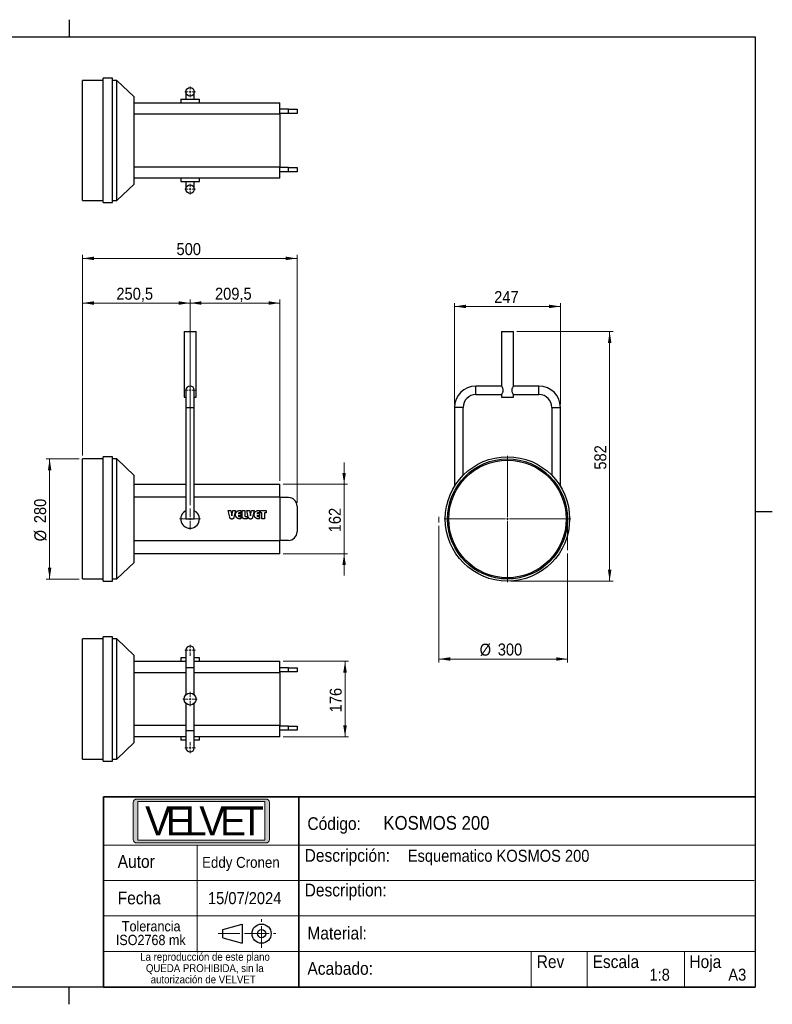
# Model space of a CAD drawing. Header units: millimetres. Extents: x 5 to 415, y 5 to 292.
# Tile 3 of 3: x 196 to 415, y 5 to 292. Entities that reach past the tile are written whole.
import ezdxf

# ---------------------------------------------------------------- set-up
doc = ezdxf.new("R2010")
doc.units = ezdxf.units.MM
for name, pattern in [('SLD-Centrada-simple', [10.16, 6.35, -1.27, 1.27, -1.27]), ('SLD-Centrada-trazos-largos', [19.05, 15.24, -1.27, 1.27, -1.27]), ('SLD-Continua', [0])]:
    doc.linetypes.add(name, pattern=pattern)
doc.styles.add('SLDTEXTSTYLE0', font='GOTHIC.TTF', dxfattribs={"width": 0.913})
doc.styles.add('SLDTEXTSTYLE1', font='Bauhaus Hv BT')
doc.dimstyles.new('SLDDIMSTYLE0', dxfattribs={"dimtxt": 3.5, "dimasz": 3.302, "dimexe": 0, "dimexo": 0.0625, "dimgap": 0.875, "dimtad": 1, "dimlfac": 8, "dimrnd": 1e-09, "dimzin": 12, "dimdsep": 46, "dimtxsty": 'SLDTEXTSTYLE0', "dimsah": 1, "dimcen": 0.09, "dimadec": 0, "dimazin": 3, "dimtfac": 1, "dimtofl": 0, "dimtmove": 0, "dimatfit": 3, "dimfxl": 1, "dimfrac": 2, "dimtolj": 1, "dimtzin": 12, "dimarcsym": 0})
doc.dimstyles.new('SLDDIMSTYLE1', dxfattribs={"dimtxt": 3.5, "dimasz": 3.302, "dimexe": 0, "dimexo": 0.0625, "dimgap": 0.875, "dimtad": 1, "dimlfac": 8, "dimrnd": 1e-09, "dimzin": 12, "dimdsep": 46, "dimtxsty": 'SLDTEXTSTYLE0', "dimsah": 1, "dimcen": 0.09, "dimadec": 0, "dimazin": 3, "dimtfac": 1, "dimtmove": 0, "dimatfit": 0, "dimfxl": 1, "dimfrac": 2, "dimtolj": 1, "dimtzin": 12, "dimarcsym": 0})

# ---------------------------------------------------------------- blocks, each defined once
blk = doc.blocks.new('_D')
at = {"color": 7, "linetype": 'SLD-Continua', "lineweight": 0}
for p, q in [((212.93, 163.97), (203.31, 163.97)), ((204.31, 128.97), (204.31, 163.97)), ((212.93, 128.97), (203.31, 128.97))]:
    blk.add_line(p, q, dxfattribs=at)
at = {"color": 7, "linetype": 'SLD-Continua', "lineweight": 18}
for points in [[(204.31, 163.97), (203.81, 160.67), (204.82, 160.67)], [(204.31, 128.97), (204.82, 132.27), (203.81, 132.27)]]:
    blk.add_solid(points, dxfattribs=at)
at = {"color": 7, "linetype": 'SLD-Continua', "lineweight": 18, "char_height": 3.5, "attachment_point": 1, "rotation": 90, "style": 'SLDTEXTSTYLE0'}
for s, insert in [('280', (199.79, 145.23)), ('%%c', (199.84, 139.95))]:
    blk.add_mtext(s, dxfattribs=dict(at, insert=insert))
blk = doc.blocks.new('_D_1')
at = {"color": 7, "linetype": 'SLD-Continua', "lineweight": 0}
for p, q in [((213.93, 164.97), (213.93, 223.42)), ((276.43, 222.42), (213.93, 222.42)), ((276.43, 151.22), (276.43, 223.42))]:
    blk.add_line(p, q, dxfattribs=at)
at = {"color": 7, "linetype": 'SLD-Continua', "lineweight": 18}
for points in [[(213.93, 222.42), (217.23, 221.91), (217.23, 222.93)], [(276.43, 222.42), (273.13, 222.93), (273.13, 221.91)]]:
    blk.add_solid(points, dxfattribs=at)
at = {"color": 7, "linetype": 'SLD-Continua', "lineweight": 18, "insert": (241.3, 226.89), "char_height": 3.5, "attachment_point": 1, "style": 'SLDTEXTSTYLE0'}
blk.add_mtext('500', dxfattribs=at)
blk = doc.blocks.new('_D_2')
at = {"color": 7, "linetype": 'SLD-Continua', "lineweight": 0}
for p, q in [((245.25, 150.5), (245.25, 210.41)), ((271.43, 157.6), (271.43, 210.41)), ((271.43, 209.41), (245.25, 209.41))]:
    blk.add_line(p, q, dxfattribs=at)
at = {"color": 7, "linetype": 'SLD-Continua', "lineweight": 18}
for points in [[(245.25, 209.41), (248.55, 208.9), (248.55, 209.92)], [(271.43, 209.41), (268.13, 209.92), (268.13, 208.9)]]:
    blk.add_solid(points, dxfattribs=at)
at = {"color": 7, "linetype": 'SLD-Continua', "lineweight": 18, "insert": (252.52, 213.88), "char_height": 3.5, "attachment_point": 1, "style": 'SLDTEXTSTYLE0'}
blk.add_mtext('209,5', dxfattribs=at)
blk = doc.blocks.new('_D_3')
at = {"color": 7, "linetype": 'SLD-Continua', "lineweight": 0}
for p, q in [((213.93, 164.97), (213.93, 210.41)), ((245.25, 150.5), (245.25, 210.41)), ((213.93, 209.41), (245.25, 209.41))]:
    blk.add_line(p, q, dxfattribs=at)
at = {"color": 7, "linetype": 'SLD-Continua', "lineweight": 18}
for points in [[(213.93, 209.41), (217.23, 208.9), (217.23, 209.92)], [(245.25, 209.41), (241.94, 209.92), (241.94, 208.9)]]:
    blk.add_solid(points, dxfattribs=at)
at = {"color": 7, "linetype": 'SLD-Continua', "lineweight": 18, "insert": (223.77, 213.88), "char_height": 3.5, "attachment_point": 1, "style": 'SLDTEXTSTYLE0'}
blk.add_mtext('250,5', dxfattribs=at)
blk = doc.blocks.new('_D_4')
at = {"color": 7, "linetype": 'SLD-Continua', "lineweight": 0}
for p, q in [((290.17, 156.6), (290.17, 162.95)), ((272.43, 156.6), (291.17, 156.6)), ((290.17, 136.35), (290.17, 156.6)), ((272.43, 136.35), (291.17, 136.35)), ((290.17, 136.35), (290.17, 130))]:
    blk.add_line(p, q, dxfattribs=at)
at = {"color": 7, "linetype": 'SLD-Continua', "lineweight": 18}
for points in [[(290.17, 156.6), (290.67, 159.9), (289.66, 159.9)], [(290.17, 136.35), (289.66, 133.04), (290.67, 133.04)]]:
    blk.add_solid(points, dxfattribs=at)
at = {"color": 7, "linetype": 'SLD-Continua', "lineweight": 18, "insert": (285.7, 142.59), "char_height": 3.5, "attachment_point": 1, "rotation": 90, "style": 'SLDTEXTSTYLE0'}
blk.add_mtext('162', dxfattribs=at)
blk = doc.blocks.new('SW_CENTERMARKSYMBOL_0')
at = {"color": 0, "linetype": 'SLD-Continua', "lineweight": 18}
for p, q in [((0, 0.625), (0, 3.03125)), ((-0.625, 0), (-3.03125, 0)), ((0, 0), (-0.3125, 0)), ((0, 0), (0, 0.3125)), ((0, 0), (0, -0.3125)), ((0, 0), (0.3125, 0)), ((0.625, 0), (3.03125, 0)), ((0, -0.625), (0, -3.03125))]:
    blk.add_line(p, q, dxfattribs=at)
blk = doc.blocks.new('SW_CENTERMARKSYMBOL_1')
at = {"color": 0, "linetype": 'SLD-Continua', "lineweight": 18}
for p, q in [((-0.625, 0), (-1.5625, 0)), ((0, 0), (-0.3125, 0)), ((0, 0.625), (0, 1.5625)), ((0, 0), (0, 0.3125)), ((0, 0), (0, -0.3125)), ((0, 0), (0.3125, 0)), ((0.625, 0), (1.5625, 0)), ((0, -0.625), (0, -1.5625))]:
    blk.add_line(p, q, dxfattribs=at)
blk = doc.blocks.new('_D_5')
at = {"color": 7, "linetype": 'SLD-Continua', "lineweight": 0}
for p, q in [((317.79, 144.49), (317.79, 104.65)), ((355.29, 136.41), (355.29, 104.65)), ((355.29, 105.65), (317.79, 105.65))]:
    blk.add_line(p, q, dxfattribs=at)
at = {"color": 7, "linetype": 'SLD-Continua', "lineweight": 18}
for points in [[(317.79, 105.65), (321.09, 105.14), (321.09, 106.16)], [(355.29, 105.65), (351.99, 106.16), (351.99, 105.14)]]:
    blk.add_solid(points, dxfattribs=at)
at = {"color": 7, "linetype": 'SLD-Continua', "lineweight": 18, "char_height": 3.5, "attachment_point": 1, "style": 'SLDTEXTSTYLE0'}
for s, insert in [('%%c', (329.68, 110.12)), ('300', (334.96, 110.17))]:
    blk.add_mtext(s, dxfattribs=dict(at, insert=insert))
blk = doc.blocks.new('_D_6')
at = {"color": 7, "linetype": 'SLD-Continua', "lineweight": 0}
for p, q in [((322.35, 179.97), (322.35, 209.42)), ((322.35, 208.42), (353.23, 208.42)), ((353.23, 179.97), (353.23, 209.42))]:
    blk.add_line(p, q, dxfattribs=at)
at = {"color": 7, "linetype": 'SLD-Continua', "lineweight": 18}
for points in [[(322.35, 208.42), (325.66, 207.92), (325.66, 208.93)], [(353.23, 208.42), (349.93, 208.93), (349.93, 207.92)]]:
    blk.add_solid(points, dxfattribs=at)
at = {"color": 7, "linetype": 'SLD-Continua', "lineweight": 18, "insert": (333.91, 212.9), "char_height": 3.5, "attachment_point": 1, "style": 'SLDTEXTSTYLE0'}
blk.add_mtext('247', dxfattribs=at)
blk = doc.blocks.new('_D_7')
at = {"color": 7, "linetype": 'SLD-Continua', "lineweight": 0}
for p, q in [((340.54, 201.1), (368.58, 201.1)), ((367.58, 201.1), (367.58, 128.35)), ((338.79, 128.35), (368.58, 128.35))]:
    blk.add_line(p, q, dxfattribs=at)
at = {"color": 7, "linetype": 'SLD-Continua', "lineweight": 18}
for points in [[(367.58, 201.1), (367.08, 197.79), (368.09, 197.79)], [(367.58, 128.35), (368.09, 131.65), (367.08, 131.65)]]:
    blk.add_solid(points, dxfattribs=at)
at = {"color": 7, "linetype": 'SLD-Continua', "lineweight": 18, "insert": (363.11, 160.84), "char_height": 3.5, "attachment_point": 1, "rotation": 90, "style": 'SLDTEXTSTYLE0'}
blk.add_mtext('582', dxfattribs=at)
blk = doc.blocks.new('SW_CENTERMARKSYMBOL_2')
at = {"color": 0, "linetype": 'SLD-Continua', "lineweight": 18}
for p, q in [((0, 0.625), (0, 18.4375)), ((-0.625, 0), (-18.4375, 0)), ((0, 0), (-0.3125, 0)), ((0, 0), (0, 0.3125)), ((0, 0), (0, -0.3125)), ((0, 0), (0.3125, 0)), ((0.625, 0), (18.4375, 0)), ((0, -0.625), (0, -18.4375))]:
    blk.add_line(p, q, dxfattribs=at)
blk = doc.blocks.new('SW_CENTERMARKSYMBOL_4')
at = {"color": 0, "linetype": 'SLD-Continua', "lineweight": 18}
for p, q in [((-0.625, 0), (-1.5625, 0)), ((0, 0), (-0.3125, 0)), ((0, 0.625), (0, 1.5625)), ((0, 0), (0, 0.3125)), ((0, 0), (0, -0.3125)), ((0, 0), (0.3125, 0)), ((0.625, 0), (1.5625, 0)), ((0, -0.625), (0, -1.5625))]:
    blk.add_line(p, q, dxfattribs=at)
blk = doc.blocks.new('SW_CENTERMARKSYMBOL_5')
at = {"color": 0, "linetype": 'SLD-Continua', "lineweight": 18}
for p, q in [((-0.625, 0), (-1.5625, 0)), ((0, 0), (-0.3125, 0)), ((0, 0.625), (0, 1.5625)), ((0, 0), (0, 0.3125)), ((0, 0), (0, -0.3125)), ((0, 0), (0.3125, 0)), ((0.625, 0), (1.5625, 0)), ((0, -0.625), (0, -1.5625))]:
    blk.add_line(p, q, dxfattribs=at)
blk = doc.blocks.new('_D_11')
at = {"color": 7, "linetype": 'SLD-Continua', "lineweight": 0}
for p, q in [((272.43, 104.99), (291.43, 104.99)), ((290.43, 104.99), (290.43, 82.99)), ((272.43, 82.99), (291.43, 82.99))]:
    blk.add_line(p, q, dxfattribs=at)
at = {"color": 7, "linetype": 'SLD-Continua', "lineweight": 18}
for points in [[(290.43, 104.99), (289.92, 101.69), (290.94, 101.69)], [(290.43, 82.99), (290.94, 86.29), (289.92, 86.29)]]:
    blk.add_solid(points, dxfattribs=at)
at = {"color": 7, "linetype": 'SLD-Continua', "lineweight": 18, "insert": (285.96, 90.11), "char_height": 3.5, "attachment_point": 1, "rotation": 90, "style": 'SLDTEXTSTYLE0'}
blk.add_mtext('176', dxfattribs=at)
blk = doc.blocks.new('SW_CENTERMARKSYMBOL_6')
at = {"color": 0, "linetype": 'SLD-Continua', "lineweight": 18}
for p, q in [((-0.625, 0), (-1.5625, 0)), ((0, 0), (-0.3125, 0)), ((0, 0.625), (0, 1.5625)), ((0, 0), (0, 0.3125)), ((0, 0), (0, -0.3125)), ((0, 0), (0.3125, 0)), ((0.625, 0), (1.5625, 0)), ((0, -0.625), (0, -1.5625))]:
    blk.add_line(p, q, dxfattribs=at)
blk = doc.blocks.new('SW_CENTERMARKSYMBOL_7')
at = {"color": 0, "linetype": 'SLD-Continua', "lineweight": 18}
for p, q in [((-0.625, 0), (-1.5625, 0)), ((0, 0), (-0.3125, 0)), ((0, 0.625), (0, 1.5625)), ((0, 0), (0, 0.3125)), ((0, 0), (0, -0.3125)), ((0, 0), (0.3125, 0)), ((0.625, 0), (1.5625, 0)), ((0, -0.625), (0, -1.5625))]:
    blk.add_line(p, q, dxfattribs=at)
blk = doc.blocks.new('SW_CENTERMARKSYMBOL_8')
at = {"color": 0, "linetype": 'SLD-Continua', "lineweight": 18}
for p, q in [((-0.625, 0), (-2.0625, 0)), ((0, 0), (-0.3125, 0)), ((0, 0.625), (0, 2.0625)), ((0, 0), (0, 0.3125)), ((0, 0), (0, -0.3125)), ((0, 0), (0.3125, 0)), ((0.625, 0), (2.0625, 0)), ((0, -0.625), (0, -2.0625))]:
    blk.add_line(p, q, dxfattribs=at)

msp = doc.modelspace()

# ---------------------------------------------------------------- hatches: boundary and pattern name
at = {"linetype": 'Continuous'}
h = msp.add_hatch(color=7, dxfattribs=at)
edge = h.paths.add_edge_path(flags=0)
edge.add_arc((229.6914, 53.0297), 1, 180, 270, ccw=False)
edge.add_line((228.6914, 53.0297), (228.6914, 63.8287))
edge.add_arc((229.6914, 63.8287), 1, 90, 180, ccw=False)
edge.add_line((229.6914, 64.8287), (267.38, 64.8287))
edge.add_arc((267.38, 63.8287), 1, 0, 90, ccw=False)
edge.add_line((268.38, 63.8287), (268.38, 53.0297))
edge.add_arc((267.38, 53.0297), 1, 270, 360, ccw=False)
edge.add_line((267.38, 52.0297), (229.6914, 52.0297))
h.paths.add_polyline_path([(267.041, 52.798), (267.041, 64.0688), (230.0416, 64.0688), (230.0416, 52.798)], flags=0)

# ---------------------------------------------------------------- linework, layer by layer
at = {"color": 7, "linetype": 'SLD-Continua', "lineweight": 25}
for p, q in [((210, 292.001), (210, 286.999)), ((10, 287), (410, 287)), ((410, 287), (410, 10)), ((219.9326, 274.292), (213.9326, 274.292)), ((213.9326, 256.792), (213.9326, 274.292)), ((222.6826, 274.917), (219.9326, 274.917)), ((219.9326, 256.792), (219.9326, 274.917)), ((222.6826, 256.792), (222.6826, 274.917)), ((223.9326, 274.292), (222.6826, 274.292)), ((228.9326, 269.4795), (223.9326, 274.292)), ((223.9326, 256.792), (223.9326, 274.292)), ((243.9951, 270.9795), (243.9951, 268.792)), ((246.4951, 268.792), (246.4951, 270.9795)), ((228.9326, 267.792), (228.9326, 269.4795)), ((228.9326, 264.4377), (228.9326, 267.792)), ((228.9326, 267.792), (271.4326, 267.792)), ((242.5263, 268.792), (242.5263, 267.792)), ((242.5263, 268.792), (247.9638, 268.792)), ((247.9638, 267.792), (247.9638, 268.792)), ((271.4326, 264.4377), (271.4326, 267.792)), ((228.9326, 249.1463), (228.9326, 264.4377)), ((271.4326, 264.4377), (228.9326, 264.4377)), ((273.9326, 265.917), (271.4326, 265.917)), ((273.9326, 264.667), (271.4326, 264.667)), ((271.4326, 264.4377), (271.4326, 249.1463)), ((273.9326, 264.667), (273.9326, 265.917)), ((273.9326, 265.917), (276.4326, 265.917)), ((276.4326, 264.667), (273.9326, 264.667)), ((276.4326, 265.917), (276.4326, 264.667)), ((213.9326, 239.292), (213.9326, 256.792)), ((219.9326, 238.667), (219.9326, 256.792)), ((222.6826, 238.667), (222.6826, 256.792)), ((223.9326, 239.292), (223.9326, 256.792)), ((228.9326, 245.792), (228.9326, 249.1463)), ((228.9326, 249.1463), (271.4326, 249.1463)), ((271.4326, 245.792), (271.4326, 249.1463)), ((273.9326, 248.917), (271.4326, 248.917)), ((273.9326, 247.667), (271.4326, 247.667)), ((273.9326, 247.667), (273.9326, 248.917)), ((273.9326, 248.917), (276.4326, 248.917)), ((276.4326, 247.667), (273.9326, 247.667)), ((276.4326, 248.917), (276.4326, 247.667)), ((223.9326, 239.292), (228.9326, 244.1045)), ((228.9326, 244.1045), (228.9326, 245.792)), ((271.4326, 245.792), (228.9326, 245.792)), ((242.5263, 245.792), (242.5263, 244.792)), ((242.5263, 244.792), (247.9638, 244.792)), ((243.9951, 244.792), (243.9951, 242.6045)), ((246.4951, 242.6045), (246.4951, 244.792)), ((247.9638, 244.792), (247.9638, 245.792)), ((213.9326, 239.292), (219.9326, 239.292)), ((219.9326, 238.667), (222.6826, 238.667)), ((222.6826, 239.292), (223.9326, 239.292)), ((243.4951, 201.0968), (243.4951, 181.9718)), ((243.4951, 201.0968), (245.2451, 201.0968)), ((245.2451, 201.0968), (246.9951, 201.0968)), ((246.9951, 181.9718), (246.9951, 201.0968)), ((336.0421, 201.0968), (336.0421, 185.214)), ((336.0421, 201.0968), (339.5421, 201.0968)), ((339.5421, 185.2121), (339.5421, 201.0968)), ((243.9951, 183.9718), (243.9951, 178.9718)), ((246.4951, 178.9718), (246.4951, 183.9718)), ((336.0477, 185.2218), (328.6046, 185.2218)), ((328.6046, 182.7218), (328.6046, 185.2218)), ((346.9796, 185.2218), (339.5353, 185.2218)), ((346.9796, 182.7218), (346.9796, 185.2218)), ((243.4951, 181.9718), (243.9951, 181.9718)), ((246.4951, 181.9718), (246.9951, 181.9718)), ((328.6046, 182.7218), (336.049, 182.7218)), ((336.0421, 182.7315), (336.0421, 181.9718)), ((336.0421, 181.9718), (339.5421, 181.9718)), ((339.5366, 182.7218), (346.9796, 182.7218)), ((339.5421, 181.9718), (339.5421, 182.7296)), ((243.9951, 178.9718), (243.9951, 146.4718)), ((243.9951, 178.9718), (245.2451, 178.9718)), ((245.2451, 178.9718), (246.4951, 178.9718)), ((246.4951, 146.4718), (246.4951, 178.9718)), ((322.3546, 178.9718), (322.3546, 155.9691)), ((324.8546, 178.9718), (322.3546, 178.9718)), ((324.8546, 159.1658), (324.8546, 178.9718)), ((350.7296, 178.9718), (350.7296, 159.1658)), ((350.7296, 178.9718), (353.2296, 178.9718)), ((353.2296, 155.9691), (353.2296, 178.9718)), ((219.9326, 163.9718), (213.9326, 163.9718)), ((213.9326, 128.9718), (213.9326, 163.9718)), ((222.6826, 164.5968), (219.9326, 164.5968)), ((219.9326, 128.3468), (219.9326, 164.5968)), ((222.6826, 128.3468), (222.6826, 164.5968)), ((223.9326, 163.9718), (222.6826, 163.9718)), ((228.9326, 159.1593), (223.9326, 163.9718)), ((223.9326, 128.9718), (223.9326, 163.9718)), ((228.9326, 156.5968), (228.9326, 159.1593)), ((228.9326, 152.7942), (228.9326, 156.5968)), ((228.9326, 156.5968), (243.9951, 156.5968)), ((246.4951, 156.5968), (271.4326, 156.5968)), ((271.4326, 152.7942), (271.4326, 156.5968)), ((228.9326, 140.1494), (228.9326, 152.7942)), ((243.9951, 152.7942), (228.9326, 152.7942)), ((271.4326, 152.7942), (246.4951, 152.7942)), ((271.4326, 152.7942), (271.4326, 140.1494)), ((273.9326, 152.7218), (271.4326, 152.7218)), ((276.4326, 150.2218), (276.4326, 142.7218)), ((243.9951, 146.4718), (245.2451, 146.4718)), ((245.2451, 146.4718), (246.4951, 146.4718)), ((256.3668, 148.9718), (257.165, 148.9718)), ((256.8109, 147.0089), (256.3668, 148.9718)), ((257.165, 148.9718), (257.3398, 147.9695)), ((257.4215, 147.4021), (257.4287, 147.3445)), ((257.5263, 147.9716), (257.6975, 148.9718)), ((257.6975, 148.9718), (258.5049, 148.9718)), ((258.5049, 148.9718), (258.0516, 147.0089)), ((260.0839, 147.4257), (259.2944, 147.4257)), ((259.298, 148.0179), (260.0839, 148.0179)), ((260.0839, 148.281), (259.9328, 148.281)), ((259.9328, 147.1626), (260.0839, 147.1626)), ((260.0186, 148.9718), (260.0839, 148.9718)), ((260.0839, 146.4718), (260.0186, 146.4718)), ((260.0839, 148.9718), (260.0839, 148.281)), ((260.0839, 148.0179), (260.0839, 147.4257)), ((260.0839, 147.1626), (260.0839, 146.4718)), ((260.4457, 148.9718), (261.2352, 148.9718)), ((260.4457, 147.3533), (260.4457, 148.9718)), ((261.2352, 148.9718), (261.2352, 147.4078)), ((261.8602, 146.4718), (261.3709, 146.4718)), ((261.484, 147.1626), (261.8602, 147.1626)), ((261.7944, 148.9718), (262.5926, 148.9718)), ((262.2385, 147.0089), (261.7944, 148.9718)), ((261.8602, 147.1626), (261.8602, 146.4718)), ((262.5926, 148.9718), (262.7674, 147.9695)), ((262.8491, 147.4021), (262.8563, 147.3445)), ((262.954, 147.9716), (263.1251, 148.9718)), ((263.1251, 148.9718), (263.9326, 148.9718)), ((263.9326, 148.9718), (263.4792, 147.0089)), ((265.5115, 147.4257), (264.722, 147.4257)), ((264.7256, 148.0179), (265.5115, 148.0179)), ((265.5115, 148.281), (265.3604, 148.281)), ((265.3604, 147.1626), (265.5115, 147.1626)), ((265.4462, 148.9718), (265.5115, 148.9718)), ((265.5115, 146.4718), (265.4462, 146.4718)), ((265.5115, 148.9718), (265.5115, 148.281)), ((265.5115, 148.0179), (265.5115, 147.4257)), ((265.5115, 147.1626), (265.5115, 146.4718)), ((265.7418, 148.9718), (267.4523, 148.9718)), ((265.7418, 148.281), (265.7418, 148.9718)), ((266.2023, 148.281), (265.7418, 148.281)), ((266.2023, 146.4718), (266.2023, 148.281)), ((266.9918, 146.4718), (266.2023, 146.4718)), ((266.9918, 148.281), (266.9918, 146.4718)), ((267.4523, 148.281), (266.9918, 148.281)), ((267.4523, 148.9718), (267.4523, 148.281)), ((415.001, 148.5), (409.999, 148.5)), ((228.9326, 136.3468), (228.9326, 140.1494)), ((228.9326, 140.1494), (271.4326, 140.1494)), ((273.9326, 140.2218), (271.4326, 140.2218)), ((271.4326, 136.3468), (271.4326, 140.1494)), ((228.9326, 133.7843), (228.9326, 136.3468)), ((271.4326, 136.3468), (228.9326, 136.3468)), ((223.9326, 128.9718), (228.9326, 133.7843)), ((213.9326, 128.9718), (219.9326, 128.9718)), ((219.9326, 128.3468), (222.6826, 128.3468)), ((222.6826, 128.9718), (223.9326, 128.9718)), ((222.6826, 112.1159), (219.9326, 112.1159)), ((219.9326, 75.8659), (219.9326, 112.1159)), ((222.6826, 75.8659), (222.6826, 112.1159)), ((219.9326, 111.4909), (213.9326, 111.4909)), ((213.9326, 76.4909), (213.9326, 111.4909)), ((223.9326, 111.4909), (222.6826, 111.4909)), ((228.9326, 106.6784), (223.9326, 111.4909)), ((223.9326, 76.4909), (223.9326, 111.4909)), ((228.9326, 104.9909), (228.9326, 106.6784)), ((243.9951, 108.1784), (243.9951, 103.1784)), ((246.4951, 103.1784), (246.4951, 108.1784)), ((228.9326, 101.6366), (228.9326, 104.9909)), ((228.9326, 104.9909), (243.9951, 104.9909)), ((242.5263, 105.9909), (242.5263, 104.9909)), ((243.9951, 105.9909), (242.5263, 105.9909)), ((247.9638, 105.9909), (246.4951, 105.9909)), ((246.4951, 104.9909), (271.4326, 104.9909)), ((247.9638, 104.9909), (247.9638, 105.9909)), ((271.4326, 101.6366), (271.4326, 104.9909)), ((228.9326, 86.3452), (228.9326, 101.6366)), ((243.9951, 101.6366), (228.9326, 101.6366)), ((243.9951, 103.1784), (243.9951, 95.2156)), ((243.9951, 103.1784), (245.2451, 103.1784)), ((245.2451, 103.1784), (246.4951, 103.1784)), ((246.4951, 95.2279), (246.4951, 103.1784)), ((271.4326, 101.6366), (246.4951, 101.6366)), ((273.9326, 103.1159), (271.4326, 103.1159)), ((273.9326, 101.8659), (271.4326, 101.8659)), ((271.4326, 101.6366), (271.4326, 86.3452)), ((273.9326, 101.8659), (273.9326, 103.1159)), ((273.9326, 103.1159), (276.4326, 103.1159)), ((276.4326, 101.8659), (273.9326, 101.8659)), ((276.4326, 103.1159), (276.4326, 101.8659)), ((243.9951, 92.7662), (243.9951, 84.8034)), ((246.4951, 84.8034), (246.4951, 92.7539)), ((228.9326, 82.9909), (228.9326, 86.3452)), ((228.9326, 86.3452), (243.9951, 86.3452)), ((246.4951, 86.3452), (271.4326, 86.3452)), ((271.4326, 82.9909), (271.4326, 86.3452)), ((273.9326, 86.1159), (271.4326, 86.1159)), ((273.9326, 84.8659), (273.9326, 86.1159)), ((273.9326, 86.1159), (276.4326, 86.1159)), ((276.4326, 86.1159), (276.4326, 84.8659)), ((243.9951, 84.8034), (243.9951, 79.8034)), ((243.9951, 84.8034), (245.2451, 84.8034)), ((245.2451, 84.8034), (246.4951, 84.8034)), ((246.4951, 79.8034), (246.4951, 84.8034)), ((273.9326, 84.8659), (271.4326, 84.8659)), ((276.4326, 84.8659), (273.9326, 84.8659)), ((223.9326, 76.4909), (228.9326, 81.3034)), ((228.9326, 81.3034), (228.9326, 82.9909)), ((243.9951, 82.9909), (228.9326, 82.9909)), ((242.5263, 82.9909), (242.5263, 81.9909)), ((243.9951, 81.9909), (242.5263, 81.9909)), ((271.4326, 82.9909), (246.4951, 82.9909)), ((247.9638, 81.9909), (246.4951, 81.9909)), ((247.9638, 81.9909), (247.9638, 82.9909)), ((213.9326, 76.4909), (219.9326, 76.4909)), ((219.9326, 75.8659), (222.6826, 75.8659)), ((222.6826, 76.4909), (223.9326, 76.4909)), ((254.8244, 26.7881), (260.4387, 28.3922)), ((254.8244, 24.4128), (254.8244, 26.7881)), ((260.4387, 28.3922), (260.4386, 22.8087)), ((254.8244, 24.4128), (260.4386, 22.8087)), ((410, 10), (10, 10)), ((210, 4.999), (210, 10.001))]:
    msp.add_line(p, q, dxfattribs=at)
at = {"color": 7, "linetype": 'SLD-Centrada-trazos-largos', "lineweight": 18}
for p, q in [((317.7921, 147.0968), (317.7921, 145.487)), ((355.2921, 137.4143), (355.2921, 145.487))]:
    msp.add_line(p, q, dxfattribs=at)
at = {"color": 7, "linetype": 'SLD-Continua', "lineweight": 35}
for p, q in [((220, 65.4299), (410, 65.4299)), ((220, 65.4299), (220, 10.0998)), ((277.0106, 65.4299), (277.0106, 10.0998)), ((410, 10), (220, 10))]:
    msp.add_line(p, q, dxfattribs=at)
at = {"color": 7, "linetype": 'SLD-Continua', "lineweight": 18}
for p, q in [((228.6914, 63.8287), (228.6914, 53.0297)), ((229.6914, 64.8287), (267.38, 64.8287)), ((230.0416, 64.0688), (267.041, 64.0688)), ((230.0416, 64.0688), (230.0416, 52.798)), ((267.041, 64.0688), (267.041, 52.798)), ((268.38, 63.8287), (268.38, 53.0297)), ((229.6914, 52.0297), (267.38, 52.0297)), ((230.0416, 52.798), (267.041, 52.798)), ((220, 51.4299), (410, 51.4299)), ((247.3192, 51.4299), (247.3192, 20.4374)), ((220, 41.0974), (280.9161, 41.0974)), ((280.9161, 41.0974), (409.7372, 41.0974)), ((220, 30.7674), (277.0106, 30.7674)), ((277.0106, 30.7674), (410, 30.7674)), ((220, 20.4374), (410, 20.4374)), ((344.6842, 20.4374), (344.6842, 10)), ((361.0293, 20.4374), (361.0293, 10.0998)), ((389.3883, 20.4374), (389.3883, 10.0998))]:
    msp.add_line(p, q, dxfattribs=at)
at = {"color": 7, "linetype": 'SLD-Centrada-simple', "lineweight": 18}
for p, q in [((266.103, 21.4128), (266.103, 29.7881)), ((253.4593, 25.6004), (261.8346, 25.6004)), ((261.9153, 25.6004), (270.2906, 25.6004))]:
    msp.add_line(p, q, dxfattribs=at)
at = {"color": 7, "linetype": 'SLD-Continua', "lineweight": 25}
for centre, radius in [((245.2451, 270.9795), 1.25), ((245.2451, 242.6045), 1.25), ((337.7921, 146.4718), 18.125), ((337.7921, 146.4718), 17.5), ((337.7921, 146.4718), 17.125), ((245.2451, 93.9909), 1.75), ((266.103, 25.6004), 2.7918), ((266.103, 25.6004), 1.1965)]:
    msp.add_circle(centre, radius, dxfattribs=at)
for centre, radius, start, end in [((245.2451, 183.9718), 1.25, 90, 180), ((245.2451, 183.9718), 1.25, 0, 90), ((328.6046, 178.9718), 6.25, 90, 180), ((346.9796, 178.9718), 6.25, 0, 90), ((328.6046, 178.9718), 3.75, 90, 180), ((346.9796, 178.9718), 3.75, 0, 90), ((273.9326, 150.2218), 2.5, 0, 90), ((245.2451, 146.4718), 2.7188, 117.372274, 0), ((245.2451, 146.4718), 2.7188, 0, 62.627726), ((273.9326, 142.7218), 2.5, 270, 0), ((245.2451, 108.1784), 1.25, 90, 180), ((245.2451, 108.1784), 1.25, 0, 90), ((245.2451, 79.8034), 1.25, 180, 270), ((245.2451, 79.8034), 1.25, 270, 0)]:
    msp.add_arc(centre, radius, start, end, dxfattribs=at)
at = {"color": 7, "linetype": 'SLD-Continua', "lineweight": 18}
for centre, start, end in [((229.6914, 63.8287), 90, 180), ((267.38, 63.8287), 0, 90), ((229.6914, 53.0297), 180, 270), ((267.38, 53.0297), 270, 0)]:
    msp.add_arc(centre, 1, start, end, dxfattribs=at)
at = {"color": 7, "linetype": 'SLD-Continua', "lineweight": 25}
for points, knots in [([(336.5674, 183.9718), (336.5566, 184.0908), (336.5352, 184.3277), (336.3976, 184.6527), (336.2635, 184.8913), (336.1552, 185.0589), (336.0797, 185.1694), (336.0352, 185.2316), (336.0459, 185.2165), (336.0477, 185.214)], [0, 0, 0, 0, 0.1742648, 0.34705791, 0.55180218, 0.67031222, 0.79323603, 0.96662771, 1, 1, 1, 1]), ([(336.049, 182.7315), (336.0468, 182.7284), (336.035, 182.7118), (336.0875, 182.7851), (336.195, 182.9433), (336.3295, 183.1625), (336.4419, 183.3957), (336.5379, 183.6449), (336.5563, 183.8494), (336.5674, 183.9718)], [0, 0, 0, 0, 0.03806454, 0.20825278, 0.38260316, 0.58404951, 0.70052168, 0.82078326, 1, 1, 1, 1]), ([(339.5353, 185.2121), (339.5374, 185.2152), (339.5493, 185.2318), (339.4968, 185.1585), (339.3892, 185.0003), (339.2548, 184.7811), (339.1424, 184.5479), (339.0464, 184.2987), (339.0279, 184.0942), (339.0169, 183.9718)], [0, 0, 0, 0, 0.03806454, 0.20825278, 0.38260316, 0.58404951, 0.70052168, 0.82078326, 1, 1, 1, 1]), ([(339.0169, 183.9718), (339.0276, 183.8528), (339.049, 183.6159), (339.1866, 183.2909), (339.3208, 183.0523), (339.429, 182.8847), (339.5045, 182.7742), (339.5491, 182.712), (339.5383, 182.7271), (339.5366, 182.7296)], [0, 0, 0, 0, 0.1742648, 0.34705791, 0.55180218, 0.67031222, 0.79323603, 0.96662771, 1, 1, 1, 1]), ([(257.4287, 146.4389), (257.4079, 146.4393), (257.3674, 146.44), (257.3083, 146.4463), (257.2524, 146.4562), (257.2003, 146.4715), (257.1513, 146.4898), (257.1056, 146.5124), (257.064, 146.5399), (257.0252, 146.571), (256.9901, 146.6076), (256.9571, 146.649), (256.9262, 146.6957), (256.8986, 146.7483), (256.873, 146.8058), (256.8494, 146.8686), (256.8282, 146.9367), (256.8168, 146.9843), (256.8109, 147.0089)], [0, 0, 0, 0, 0.06703754, 0.13106185, 0.19188112, 0.25006723, 0.30632162, 0.36080112, 0.41440119, 0.46715365, 0.52119239, 0.57792168, 0.6382779, 0.70169593, 0.76961272, 0.84180985, 0.91834643, 1, 1, 1, 1]), ([(257.3398, 147.9695), (257.3411, 147.9615), (257.3446, 147.9409), (257.3508, 147.9035), (257.3585, 147.8526), (257.3676, 147.7883), (257.3791, 147.7107), (257.3918, 147.6197), (257.4062, 147.5154), (257.4162, 147.4413), (257.4215, 147.4021)], [0, 0, 0, 0, 0.042742, 0.10906555, 0.19883301, 0.31205265, 0.44885489, 0.60911214, 0.79282668, 1, 1, 1, 1]), ([(257.4287, 147.3445), (257.4419, 147.4319), (257.4691, 147.6114), (257.4978, 147.7907), (257.5124, 147.8827)], [0, 0, 0, 0, 0.48690311, 1, 1, 1, 1]), ([(258.0516, 147.0089), (258.0457, 146.9843), (258.0343, 146.9367), (258.0131, 146.8686), (257.9894, 146.8059), (257.9641, 146.7481), (257.9355, 146.696), (257.9055, 146.6489), (257.8723, 146.6075), (257.8368, 146.5711), (257.7979, 146.5397), (257.7559, 146.5125), (257.7102, 146.4898), (257.6608, 146.4713), (257.608, 146.4563), (257.5513, 146.4464), (257.4912, 146.44), (257.4499, 146.4393), (257.4287, 146.4389)], [0, 0, 0, 0, 0.08123303, 0.15737542, 0.22920072, 0.29676772, 0.36012072, 0.41986462, 0.47630174, 0.53044745, 0.58292822, 0.63671404, 0.69091296, 0.74687762, 0.8058238, 0.86741349, 0.93165598, 1, 1, 1, 1]), ([(257.5124, 147.8827), (257.5139, 147.8935), (257.5166, 147.9129), (257.5208, 147.9384), (257.5239, 147.9572), (257.5256, 147.9675), (257.5263, 147.9716)], [0, 0, 0, 0, 0.36344061, 0.65261841, 0.86104736, 1, 1, 1, 1]), ([(258.5049, 147.7233), (258.5052, 147.7497), (258.5058, 147.8021), (258.5136, 147.8798), (258.5246, 147.9561), (258.5406, 148.0308), (258.5614, 148.1038), (258.5858, 148.1756), (258.6159, 148.2454), (258.6497, 148.3138), (258.6876, 148.38), (258.7298, 148.4434), (258.7764, 148.5035), (258.8261, 148.5612), (258.8797, 148.6158), (258.937, 148.6674), (258.9983, 148.7159), (259.0417, 148.7456), (259.0636, 148.7606)], [0, 0, 0, 0, 0.06441749, 0.1278296, 0.19039644, 0.25239902, 0.31408777, 0.37557921, 0.43740386, 0.49948957, 0.56167659, 0.62349134, 0.68521551, 0.74717153, 0.8092671, 0.87174025, 0.93515236, 1, 1, 1, 1]), ([(259.0636, 146.683), (259.0419, 146.698), (258.9988, 146.7277), (258.9379, 146.7764), (258.8807, 146.8278), (258.8272, 146.8824), (258.7772, 146.9399), (258.7316, 147.0008), (258.6892, 147.0642), (258.6507, 147.1304), (258.6165, 147.199), (258.5863, 147.2692), (258.5613, 147.3411), (258.5405, 147.4145), (258.5246, 147.4896), (258.5136, 147.5662), (258.5058, 147.6442), (258.5052, 147.6968), (258.5049, 147.7233)], [0, 0, 0, 0, 0.06437995, 0.12734153, 0.18969294, 0.25166751, 0.31350281, 0.37518581, 0.43688011, 0.49915466, 0.56167903, 0.62338321, 0.68528607, 0.74685461, 0.80914454, 0.8720023, 0.93529084, 1, 1, 1, 1]), ([(259.0636, 148.7606), (259.0917, 148.7776), (259.1496, 148.8128), (259.2456, 148.8548), (259.3507, 148.8906), (259.4654, 148.9202), (259.5896, 148.944), (259.724, 148.9597), (259.868, 148.9705), (259.9674, 148.9714), (260.0186, 148.9718)], [0, 0, 0, 0, 0.09947454, 0.20465818, 0.31653871, 0.43556538, 0.56283969, 0.69924577, 0.84486423, 1, 1, 1, 1]), ([(260.0186, 146.4718), (259.9674, 146.4722), (259.868, 146.4731), (259.724, 146.4841), (259.5896, 146.4991), (259.4653, 146.5222), (259.3508, 146.5521), (259.2455, 146.5877), (259.1495, 146.6304), (259.0917, 146.6658), (259.0636, 146.683)], [0, 0, 0, 0, 0.15508681, 0.30065931, 0.4369602, 0.56409813, 0.68308723, 0.79493245, 0.90029623, 1, 1, 1, 1]), ([(259.2944, 147.4257), (259.3086, 147.403), (259.3364, 147.3584), (259.3891, 147.3015), (259.4484, 147.2547), (259.5043, 147.2252), (259.5533, 147.2069), (259.5948, 147.1953), (259.6406, 147.1849), (259.6907, 147.1771), (259.745, 147.1702), (259.8037, 147.1657), (259.8668, 147.1633), (259.9103, 147.1628), (259.9328, 147.1626)], [0, 0, 0, 0, 0.11013906, 0.21528571, 0.3171174, 0.41917037, 0.47331273, 0.5319223, 0.5961498, 0.66606502, 0.74055982, 0.82107677, 0.90775238, 1, 1, 1, 1]), ([(259.9328, 148.281), (259.9107, 148.2808), (259.8678, 148.2803), (259.8056, 148.2779), (259.7474, 148.2734), (259.6936, 148.2666), (259.644, 148.2586), (259.5986, 148.2484), (259.5576, 148.2361), (259.5089, 148.2179), (259.4534, 148.188), (259.3939, 148.1419), (259.3409, 148.0849), (259.3126, 148.0406), (259.298, 148.0179)], [0, 0, 0, 0, 0.09137385, 0.17714393, 0.25742841, 0.33236133, 0.40129015, 0.46520457, 0.52435845, 0.57815667, 0.68018493, 0.7831747, 0.88841916, 1, 1, 1, 1]), ([(261.3709, 146.4718), (261.3328, 146.4726), (261.259, 146.474), (261.1521, 146.4835), (261.0528, 146.5004), (260.9613, 146.5239), (260.877, 146.5536), (260.8007, 146.5905), (260.7321, 146.6347), (260.6708, 146.6852), (260.6174, 146.7434), (260.5713, 146.809), (260.5322, 146.8818), (260.5004, 146.962), (260.4757, 147.0495), (260.4587, 147.1444), (260.4476, 147.2464), (260.4464, 147.3169), (260.4457, 147.3533)], [0, 0, 0, 0, 0.07754574, 0.15046746, 0.21848365, 0.28267072, 0.34274571, 0.4002073, 0.45502097, 0.50857371, 0.56169796, 0.61555597, 0.67147919, 0.72976326, 0.79110023, 0.85642798, 0.92594376, 1, 1, 1, 1]), ([(261.2352, 147.4078), (261.236, 147.3884), (261.2375, 147.3517), (261.2483, 147.3004), (261.2683, 147.2572), (261.2954, 147.2211), (261.3319, 147.1946), (261.3757, 147.1753), (261.4274, 147.1642), (261.4644, 147.1632), (261.484, 147.1626)], [0, 0, 0, 0, 0.14515742, 0.27385716, 0.38966368, 0.49833881, 0.60725541, 0.7236982, 0.8536485, 1, 1, 1, 1]), ([(262.8563, 146.4389), (262.8356, 146.4393), (262.795, 146.44), (262.7359, 146.4463), (262.6801, 146.4562), (262.6279, 146.4715), (262.5789, 146.4898), (262.5332, 146.5124), (262.4917, 146.5399), (262.4528, 146.571), (262.4178, 146.6076), (262.3847, 146.649), (262.3539, 146.6957), (262.3262, 146.7483), (262.3006, 146.8058), (262.277, 146.8686), (262.2558, 146.9367), (262.2444, 146.9843), (262.2385, 147.0089)], [0, 0, 0, 0, 0.06703754, 0.13106185, 0.19188112, 0.25006723, 0.30632162, 0.36080112, 0.41440119, 0.46715365, 0.52119239, 0.57792168, 0.6382779, 0.70169593, 0.76961272, 0.84180985, 0.91834643, 1, 1, 1, 1]), ([(262.7674, 147.9695), (262.7688, 147.9615), (262.7723, 147.9409), (262.7785, 147.9035), (262.7861, 147.8526), (262.7952, 147.7883), (262.8067, 147.7107), (262.8194, 147.6197), (262.8338, 147.5154), (262.8438, 147.4413), (262.8491, 147.4021)], [0, 0, 0, 0, 0.042742, 0.10906555, 0.19883301, 0.31205265, 0.44885489, 0.60911214, 0.79282668, 1, 1, 1, 1]), ([(262.8563, 147.3445), (262.8696, 147.4319), (262.8968, 147.6114), (262.9254, 147.7907), (262.9401, 147.8827)], [0, 0, 0, 0, 0.48690311, 1, 1, 1, 1]), ([(263.4792, 147.0089), (263.4734, 146.9843), (263.4619, 146.9367), (263.4408, 146.8686), (263.417, 146.8059), (263.3917, 146.7481), (263.3632, 146.696), (263.3331, 146.6489), (263.3, 146.6075), (263.2644, 146.5711), (263.2255, 146.5397), (263.1836, 146.5125), (263.1378, 146.4898), (263.0885, 146.4713), (263.0356, 146.4563), (262.9789, 146.4464), (262.9188, 146.44), (262.8776, 146.4393), (262.8563, 146.4389)], [0, 0, 0, 0, 0.08123303, 0.15737542, 0.22920072, 0.29676772, 0.36012072, 0.41986462, 0.47630174, 0.53044745, 0.58292822, 0.63671404, 0.69091296, 0.74687762, 0.8058238, 0.86741349, 0.93165598, 1, 1, 1, 1]), ([(262.9401, 147.8827), (262.9416, 147.8935), (262.9443, 147.9129), (262.9484, 147.9384), (262.9516, 147.9572), (262.9533, 147.9675), (262.954, 147.9716)], [0, 0, 0, 0, 0.36344061, 0.65261841, 0.86104736, 1, 1, 1, 1]), ([(263.9326, 147.7233), (263.9329, 147.7497), (263.9334, 147.8021), (263.9412, 147.8798), (263.9523, 147.9561), (263.9682, 148.0308), (263.989, 148.1038), (264.0134, 148.1756), (264.0436, 148.2454), (264.0774, 148.3138), (264.1153, 148.38), (264.1575, 148.4434), (264.204, 148.5035), (264.2538, 148.5612), (264.3074, 148.6158), (264.3646, 148.6674), (264.4259, 148.7159), (264.4693, 148.7456), (264.4913, 148.7606)], [0, 0, 0, 0, 0.06441749, 0.1278296, 0.19039644, 0.25239902, 0.31408777, 0.37557921, 0.43740386, 0.49948957, 0.56167659, 0.62349134, 0.68521551, 0.74717153, 0.8092671, 0.87174025, 0.93515236, 1, 1, 1, 1]), ([(264.4913, 146.683), (264.4695, 146.698), (264.4264, 146.7277), (264.3656, 146.7764), (264.3084, 146.8278), (264.2548, 146.8824), (264.2048, 146.9399), (264.1592, 147.0008), (264.1168, 147.0642), (264.0783, 147.1304), (264.0441, 147.199), (264.0139, 147.2692), (263.989, 147.3411), (263.9682, 147.4145), (263.9523, 147.4896), (263.9413, 147.5662), (263.9334, 147.6442), (263.9329, 147.6968), (263.9326, 147.7233)], [0, 0, 0, 0, 0.06437995, 0.12734153, 0.18969294, 0.25166751, 0.31350281, 0.37518581, 0.43688011, 0.49915466, 0.56167903, 0.62338321, 0.68528607, 0.74685461, 0.80914454, 0.8720023, 0.93529084, 1, 1, 1, 1]), ([(264.4913, 148.7606), (264.5194, 148.7776), (264.5772, 148.8128), (264.6732, 148.8548), (264.7784, 148.8906), (264.893, 148.9202), (265.0172, 148.944), (265.1516, 148.9597), (265.2956, 148.9705), (265.395, 148.9714), (265.4462, 148.9718)], [0, 0, 0, 0, 0.09947454, 0.20465818, 0.31653871, 0.43556538, 0.56283969, 0.69924577, 0.84486423, 1, 1, 1, 1]), ([(265.4462, 146.4718), (265.395, 146.4722), (265.2956, 146.4731), (265.1516, 146.4841), (265.0173, 146.4991), (264.8929, 146.5222), (264.7784, 146.5521), (264.6731, 146.5877), (264.5772, 146.6304), (264.5194, 146.6658), (264.4913, 146.683)], [0, 0, 0, 0, 0.15508681, 0.30065931, 0.4369602, 0.56409813, 0.68308723, 0.79493245, 0.90029623, 1, 1, 1, 1]), ([(264.722, 147.4257), (264.7363, 147.403), (264.764, 147.3584), (264.8168, 147.3015), (264.8761, 147.2547), (264.9319, 147.2252), (264.9809, 147.2069), (265.0224, 147.1953), (265.0682, 147.1849), (265.1184, 147.1771), (265.1727, 147.1702), (265.2313, 147.1657), (265.2944, 147.1633), (265.338, 147.1628), (265.3604, 147.1626)], [0, 0, 0, 0, 0.11013906, 0.21528571, 0.3171174, 0.41917037, 0.47331273, 0.5319223, 0.5961498, 0.66606502, 0.74055982, 0.82107677, 0.90775238, 1, 1, 1, 1]), ([(265.3604, 148.281), (265.3383, 148.2808), (265.2955, 148.2803), (265.2332, 148.2779), (265.1751, 148.2734), (265.1213, 148.2666), (265.0716, 148.2586), (265.0263, 148.2484), (264.9853, 148.2361), (264.9365, 148.2179), (264.8811, 148.188), (264.8215, 148.1419), (264.7686, 148.0849), (264.7402, 148.0406), (264.7256, 148.0179)], [0, 0, 0, 0, 0.091373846, 0.177143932, 0.257428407, 0.332361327, 0.401290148, 0.465204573, 0.524358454, 0.578156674, 0.680184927, 0.783174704, 0.888419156, 1, 1, 1, 1])]:
    msp.add_open_spline(points, degree=3, knots=knots, dxfattribs=at)

# ---------------------------------------------------------------- block references
at = {"color": 7, "linetype": 'Continuous', "lineweight": 0}
for name, p in [('SW_CENTERMARKSYMBOL_4', (245.2451, 270.9795)), ('SW_CENTERMARKSYMBOL_5', (245.2451, 242.6045)), ('SW_CENTERMARKSYMBOL_1', (245.2451, 183.9718)), ('SW_CENTERMARKSYMBOL_2', (337.7921, 146.4718)), ('SW_CENTERMARKSYMBOL_0', (245.2451, 146.4718)), ('SW_CENTERMARKSYMBOL_7', (245.2451, 108.1784)), ('SW_CENTERMARKSYMBOL_8', (245.2451, 93.9909)), ('SW_CENTERMARKSYMBOL_6', (245.2451, 79.8034))]:
    msp.add_blockref(name, p, dxfattribs=at)

# ---------------------------------------------------------------- texts
for s, insert, char_height, attachment_point, style in [('V', (232.1583, 62.6895), 8.4667, 1, 'SLDTEXTSTYLE1'), ('E', (238.1799, 62.6895), 8.4667, 1, 'SLDTEXTSTYLE1'), ('L', (243.7516, 62.6895), 8.4667, 1, 'SLDTEXTSTYLE1'), ('V', (247.9607, 62.693), 8.4667, 1, 'SLDTEXTSTYLE1'), ('E', (253.9748, 62.693), 8.4667, 1, 'SLDTEXTSTYLE1'), ('T', (259.815, 62.693), 8.4667, 1, 'SLDTEXTSTYLE1'), ('Código:', (279.4678, 59.5274), 3.70417, 1, 'SLDTEXTSTYLE0'), ('KOSMOS 200', (301.6147, 59.8848), 4, 1, 'SLDTEXTSTYLE0'), ('Descripción:', (278.67, 50.2506), 3.704167, 1, 'SLDTEXTSTYLE0'), ('Esquematico KOSMOS 200', (308.7173, 50.0351), 3.5, 1, 'SLDTEXTSTYLE0'), ('Autor', (224.1534, 48.4778), 3.70417, 1, 'SLDTEXTSTYLE0'), ('Eddy Cronen', (248.7581, 47.9577), 3.175, 1, 'SLDTEXTSTYLE0'), ('Description:', (278.67, 40.1547), 3.704167, 1, 'SLDTEXTSTYLE0'), ('Fecha', (224.1534, 37.8459), 3.70417, 1, 'SLDTEXTSTYLE0'), ('15/07/2024', (261.1718, 37.6966), 3.5, 2, 'SLDTEXTSTYLE0'), ('Tolerancia', (233.9157, 29.2523), 3, 2, 'SLDTEXTSTYLE0'), ('Material:', (279.4678, 27.5987), 3.70417, 1, 'SLDTEXTSTYLE0'), ('ISO2768 mk', (233.7941, 25.2523), 3, 2, 'SLDTEXTSTYLE0'), ('La reproducción de este plano ', (249.6166, 19.9945), 2.3, 2, 'SLDTEXTSTYLE0'), ('Acabado:', (279.4678, 17.3098), 3.70417, 1, 'SLDTEXTSTYLE0'), ('Rev', (346.3154, 19.2778), 3.70417, 1, 'SLDTEXTSTYLE0'), ('Escala', (362.5991, 19.2778), 3.70417, 1, 'SLDTEXTSTYLE0'), ('Hoja', (390.8273, 19.2778), 3.70417, 1, 'SLDTEXTSTYLE0'), ('QUEDA PROHIBIDA, sin la ', (249.5489, 16.6945), 2.3, 2, 'SLDTEXTSTYLE0'), ('1:8', (379.1878, 15.3745), 3.5, 1, 'SLDTEXTSTYLE0'), ('A3', (402.1782, 15.392), 3.5, 1, 'SLDTEXTSTYLE0'), ('autorización de VELVET', (249.0839, 13.3945), 2.3, 2, 'SLDTEXTSTYLE0')]:
    msp.add_mtext(s, dxfattribs=dict(at, insert=insert, char_height=char_height, attachment_point=attachment_point, style=style))

# ---------------------------------------------------------------- dimensions: what is measured, and where the dimension line sits
at = {"color": 7, "linetype": 'SLD-Continua', "lineweight": 18}
for base, p1, p2, picture, middle in [((213.9326, 222.4197), (276.4326, 150.2218), (213.9326, 163.9718), '_D_1', (245.1826, 222.4197)), ((245.2451, 209.4102), (213.9326, 163.9718), (245.2451, 149.503), '_D_3', (229.5888, 209.4102)), ((245.2451, 209.4102), (271.4326, 156.5968), (245.2451, 149.503), '_D_2', (258.3388, 209.4102)), ((353.2296, 208.4247), (322.3546, 178.9718), (353.2296, 178.9718), '_D_6', (337.7921, 208.4247))]:
    dim = msp.add_linear_dim(base=base, p1=p1, p2=p2, dimstyle='SLDDIMSTYLE0', dxfattribs=at)
    dim.commit()
    dim.dimension.update_dxf_attribs({"geometry": picture, "text_midpoint": middle, "dimtype": 160})
for base, p1, p2, dimstyle, picture, middle in [((367.5845, 128.3468), (339.5421, 201.0968), (337.7921, 128.3468), 'SLDDIMSTYLE0', '_D_7', (367.5845, 164.7218)), ((290.1664, 156.5968), (271.4326, 136.3468), (271.4326, 156.5968), 'SLDDIMSTYLE1', '_D_4', (290.1664, 146.4718)), ((290.4326, 82.9909), (271.4326, 104.9909), (271.4326, 82.9909), 'SLDDIMSTYLE1', '_D_11', (290.4326, 93.9909))]:
    dim = msp.add_linear_dim(base=base, p1=p1, p2=p2, angle=90, dimstyle=dimstyle, dxfattribs=at)
    dim.commit()
    dim.dimension.update_dxf_attribs({"geometry": picture, "text_midpoint": middle, "dimtype": 160})
dim = msp.add_linear_dim(base=(204.3136, 163.9718), p1=(213.9326, 128.9718), p2=(213.9326, 163.9718), angle=90, text='%%c<>', dimstyle='SLDDIMSTYLE0', dxfattribs=at)
dim.commit()
dim.dimension.update_dxf_attribs({"geometry": '_D', "text_midpoint": (204.3136, 146.4718), "dimtype": 160})
dim = msp.add_linear_dim(base=(317.7921, 105.6491), p1=(355.2921, 137.4143), p2=(317.7921, 145.487), text='%%c<>', dimstyle='SLDDIMSTYLE0', dxfattribs=at)
dim.commit()
dim.dimension.update_dxf_attribs({"geometry": '_D_5', "text_midpoint": (336.1977, 105.6491), "dimtype": 160})

doc.saveas('drawing.dxf')
